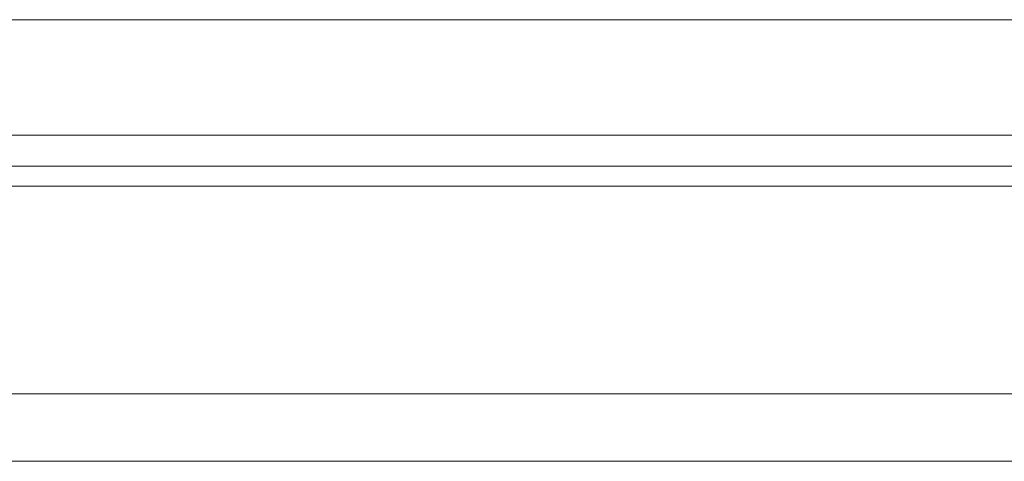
# Model space of a CAD drawing. Header units: millimetres. Extents: x -24 to 264, y 297 to 404.
# Tile 4 of 48: x 188 to 205, y 321 to 329. Entities that reach past the tile are written whole.
import ezdxf

# ---------------------------------------------------------------- set-up
doc = ezdxf.new("R2010")
doc.units = ezdxf.units.MM
doc.layers.add('OUT', color=3, linetype='Continuous')

msp = doc.modelspace()

# ---------------------------------------------------------------- linework, layer by layer
at = {"layer": 'OUT', "color": 0, "linetype": 'Continuous', "lineweight": 15}
for p, q in [((233.457, 328.622), (174.457, 328.622)), ((233.457, 326.572), (174.457, 326.572)), ((264.204, 326.018), (145.804, 326.018)), ((264.204, 325.665), (145.749, 325.665)), ((264.204, 321.972), (144.627, 321.972)), ((264.204, 320.772), (104.204, 320.772))]:
    msp.add_line(p, q, dxfattribs=at)

doc.saveas('drawing.dxf')
